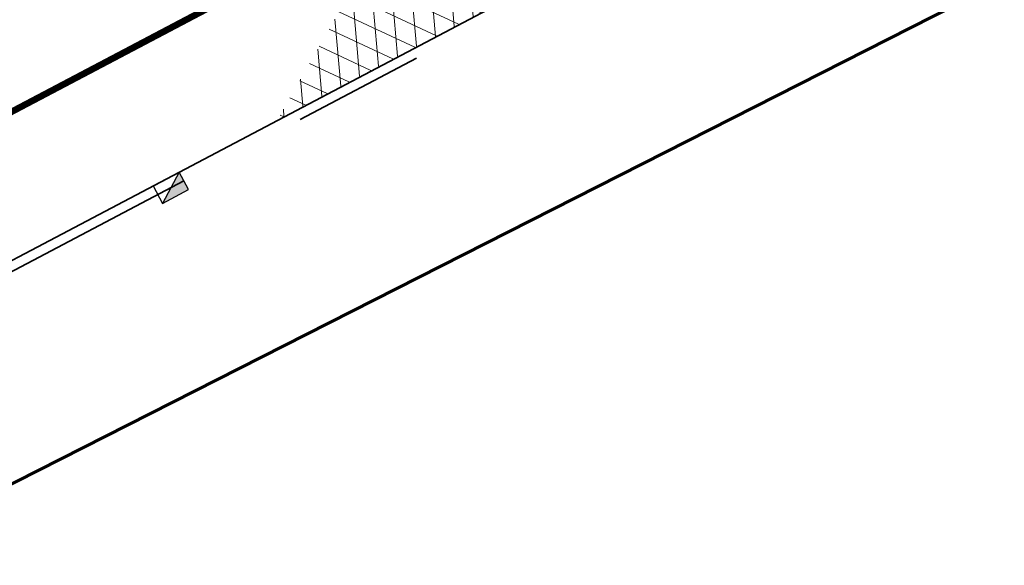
# Model space of a CAD drawing. Header units: metres. Extents: x 109063 to 109671, y 521086 to 521391.
# Tile 7 of 85: x 109155 to 109170, y 521204 to 521212. Entities that reach past the tile are written whole.
import ezdxf

# ---------------------------------------------------------------- set-up
doc = ezdxf.new("R2010")
doc.units = ezdxf.units.M
doc.linetypes.add('VH-TROTTOIRBAND-SO', pattern=[15, 5, -2, 2, -2, 2, -2])
doc.linetypes.add('VW-30270_STREEP', pattern=[3, 0.3, -2.7])
for name, color, linetype, lineweight in [('N-WE-KG-WERKGRENS_FASE 3A-G', 10, 'XX-WERKGRENS_CIRCEL', 70), ('N-WE-RI-HWA_KOLK_TROTTOIRKOLK-S-200', 150, 'Continuous', 25), ('N-WE-VH-KANTOPSLUITING_TROTTOIRBAND_130X150-G', 210, 'VH-TROTTOIRBAND-SO', 35), ('N-WE-VH-KANTVERHARDING_WEG-G', 4, 'Continuous', 35), ('N-WE-VW-MARKERING_LANGS_STREEP_30270-G', 7, 'VW-30270_STREEP', 13)]:
    doc.layers.add(name, color=color, linetype=linetype, lineweight=lineweight)
doc.layers.add('N-WE-VH-VERHARDING_ASFALT_ROOD-A-200', color=7, linetype='Continuous', lineweight=18, true_color=0xa50000)
doc.layers.get('0').freeze()
doc.linetypes.add('XX-WERKGRENS_CIRCEL', pattern='A,10,-2.5,[69,NLCS.SHX,S=1,R=0,X=0,Y=0],-2.5', length=15)

# ---------------------------------------------------------------- blocks, each defined once
blk = doc.blocks.new('SRI-KOLK_TROTTOIR-SO')
blk.add_hatch(color=256).paths.add_polyline_path([(1.125, 1.5), (-1.125, 1.5), (-1.125, 0)])
blk.add_line((-1.125, 0), (1.125, 1.5))
at = {"flags": 128}
blk.add_lwpolyline([(-1.125, 0), (1.125, 0), (1.125, 1.5), (-1.125, 1.5)], close=True, dxfattribs=at)

msp = doc.modelspace()

# ---------------------------------------------------------------- hatches: boundary and pattern name
at = {"layer": 'N-WE-VH-VERHARDING_ASFALT_ROOD-A-200'}
h = msp.add_hatch(dxfattribs=at)
h.set_pattern_fill('AVH-ASFALT-SO', color=256, scale=0.3, angle=35, pattern_type=2)
h.set_pattern_definition([(95, (109286.1259, 521173.81804), (-0.2988584, -0.0261467), []), (155, (109286.1259, 521173.81804), (-0.1267855, -0.27189234), [])])
h.paths.add_polyline_path([(109159.328, 521210.68), (109163.016, 521217.134), (109169.245, 521220.429), (109168.306, 521218.842), (109167.769, 521217.934), (109167.081, 521216.771), (109166.523, 521215.828), (109165.358, 521213.858)])
edge = h.paths.add_edge_path(flags=16)
edge.add_arc((109161.992, 521213.492), 0.511, 0, 360)

# ---------------------------------------------------------------- linework, layer by layer
at = {"layer": 'N-WE-KG-WERKGRENS_FASE 3A-G', "flags": 128}
msp.add_lwpolyline([(109325.985, 521089.891), (109318.976, 521087.098), (109317.759, 521090.31), (109323.357, 521094.593), (109238.454, 521245.385), (109219.993, 521235.574), (109205.062, 521230.405), (109136.282, 521195.493), (109151.524, 521165.711), (109133.203, 521154.372), (109118.97, 521166.626), (109096.884, 521210.772), (109081.12, 521240.821), (109089.41, 521256.905), (109098.836, 521261.004), (109101.047, 521258.31, 0.28099), (109115.146, 521256.234), (109161.484, 521279.683), (109182.49, 521274.188), (109197.384, 521282.23), (109207.411, 521265.019), (109222.743, 521273.13), (109202.684, 521306.819), (109330.854, 521375.957), (109334.104, 521366.956), (109359.352, 521304.007), (109395.916, 521316.767), (109395.014, 521304.654), (109407.223, 521303.045), (109419.647, 521302.279), (109418.208, 521287.556), (109409.708, 521288.408), (109419.013, 521237.753), (109418.562, 521234.864), (109426.445, 521234.185), (109428.101, 521222.066), (109421.278, 521222.223), (109442.345, 521149.248), (109444.21, 521130.53), (109415.056, 521118.995), (109417.942, 521109.017), (109389.8, 521098.734), (109393.219, 521089.125), (109386.118, 521086.75), (109367.934, 521091.648), (109364.106, 521102.437)], format="xyb", close=True, dxfattribs=at)
at = {"layer": 'N-WE-VH-KANTOPSLUITING_TROTTOIRBAND_130X150-G', "flags": 128}
msp.add_lwpolyline([(109116.865, 521184.545), (109116.711, 521184.841, -0.412698), (109117.911, 521188.678), (109174.807, 521218.655)], format="xyb", dxfattribs=at)
at = {"layer": 'N-WE-VH-KANTVERHARDING_WEG-G', "flags": 128}
msp.add_lwpolyline([(109117.189, 521183.598), (109116.578, 521184.771, -0.412698), (109117.841, 521188.81), (109209.085, 521236.885), (109217.931, 521241.546), (109218.873, 521242.043, -0.403511), (109222.873, 521240.883), (109223.552, 521239.702), (109226.817, 521241.578)], format="xyb", dxfattribs=at)
at = {"layer": 'N-WE-VW-MARKERING_LANGS_STREEP_30270-G', "ltscale": 5, "const_width": 0.1}
msp.add_lwpolyline([(109115.984, 521190.092), (109171.774, 521219.487)], dxfattribs=at)

# ---------------------------------------------------------------- block references
at = {"layer": 'N-WE-RI-HWA_KOLK_TROTTOIRKOLK-S-200', "xscale": 0.2, "yscale": 0.2, "zscale": 0.2, "rotation": 207.99526591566}
msp.add_blockref('SRI-KOLK_TROTTOIR-SO', (109157.635, 521209.777), dxfattribs=at)

doc.saveas('drawing.dxf')
